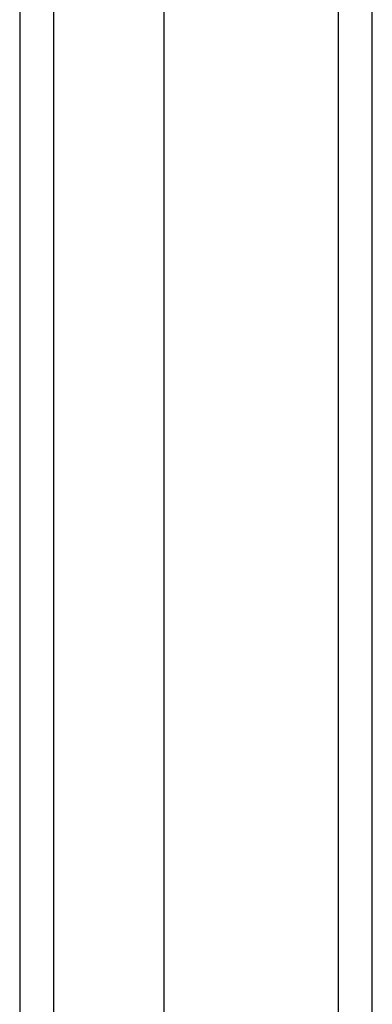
# Model space of a CAD drawing. Header units: inches. Extents: x 2 to 144, y 2 to 93.
# Tile 18 of 56: x 81.019 to 81.885, y 39.515 to 41.933. Entities that reach past the tile are written whole.
import ezdxf

# ---------------------------------------------------------------- set-up
doc = ezdxf.new("R2010")
doc.units = ezdxf.units.IN
doc.header["$LTSCALE"] = 8.616264
doc.header["$MEASUREMENT"] = 0
doc.layers.add('Visible Edges(ANSI)', color=7, linetype='Continuous', lineweight=25)
doc.layers.add('Visible Tangent Edges(ANSI)', color=7, linetype='Continuous', lineweight=25)

msp = doc.modelspace()

# ---------------------------------------------------------------- linework, layer by layer
at = {"layer": 'Visible Edges(ANSI)'}
for p, q in [((81.8852, 37.1847), (81.8852, 61.0192)), ((81.0189, 60.206), (81.0189, 37.998)), ((81.3733, 60.206), (81.3733, 37.998))]:
    msp.add_line(p, q, dxfattribs=at)
at = {"layer": 'Visible Tangent Edges(ANSI)'}
for p, q in [((81.8012, 61.0192), (81.8012, 37.1847)), ((81.103, 37.883), (81.103, 60.321))]:
    msp.add_line(p, q, dxfattribs=at)

doc.saveas('drawing.dxf')
